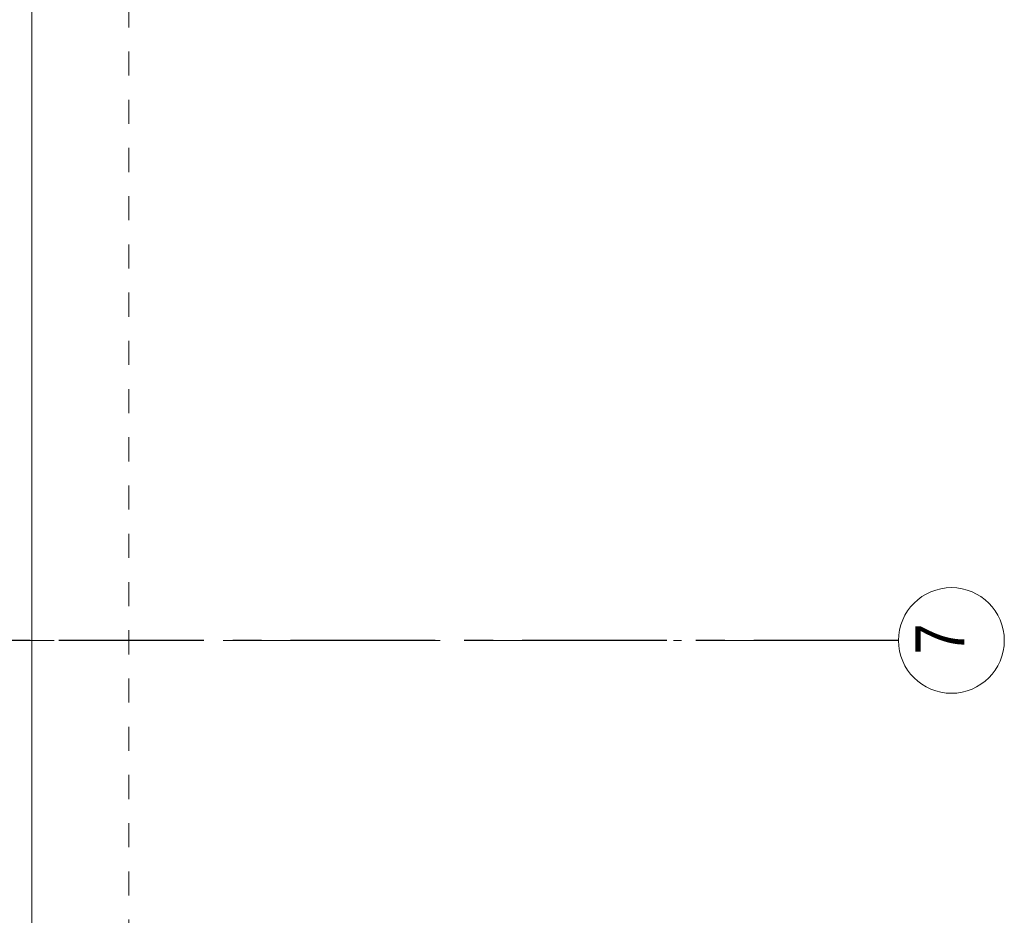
# Model space of a CAD drawing. Header units: millimetres. Extents: x 45699 to 251499, y 244 to 86446.
# Tile 206 of 240: x 240598 to 243999, y 50850 to 53945. Entities that reach past the tile are written whole.
import ezdxf

# ---------------------------------------------------------------- set-up
doc = ezdxf.new("R2010")
doc.units = ezdxf.units.MM
doc.header["$LTSCALE"] = 400
for name, pattern in [('CENTER', [2, 1.25, -0.25, 0.25, -0.25]), ('STYLE_01', [0.416641, 0.208282, -0.208359]), ('STYLE_06', [1.041641, 0.625, -0.208282, 0.069427, -0.138931])]:
    doc.linetypes.add(name, pattern=pattern)
doc.layers.add('Buitenkozijnen', color=140, linetype='Continuous', lineweight=15)
doc.layers.add('None', color=7, linetype='Continuous', lineweight=9)
doc.layers.add('stramien', color=1, linetype='CENTER')
doc.styles.add('Arial Narrow', font='ARIALN.TTF', dxfattribs={"height": 222.25})

msp = doc.modelspace()

# ---------------------------------------------------------------- linework, layer by layer
at = {"layer": 'Buitenkozijnen', "color": 43, "linetype": 'Continuous', "lineweight": 9}
msp.add_line((240639.7, 71624.3), (240639.7, 46375), dxfattribs=at)
at = {"layer": 'None', "color": 140, "linetype": 'STYLE_01', "lineweight": 15}
msp.add_line((240974.4, 84500), (240974.4, 38530), dxfattribs=at)
at = {"layer": 'None', "color": 43, "linetype": 'STYLE_06', "lineweight": 9}
msp.add_line((243633.3, 51800), (224925.4, 51800), dxfattribs=at)
msp.add_line((243633.3, 51800), (224925.4, 51800), dxfattribs=at)
at = {"layer": 'None', "color": 43, "linetype": 'Continuous', "lineweight": 9}
msp.add_circle((243815.9, 51800), 182.6, dxfattribs=at)
at = {"layer": 'stramien'}
msp.add_line((243633.3, 51800), (224925.4, 51800), dxfattribs=at)

# ---------------------------------------------------------------- texts
at = {"layer": 'None', "color": 43, "insert": (243691.1, 51751.3), "char_height": 169.3, "attachment_point": 1, "rotation": 90, "style": 'Arial Narrow'}
msp.add_mtext('7', dxfattribs=at)

doc.saveas('drawing.dxf')
